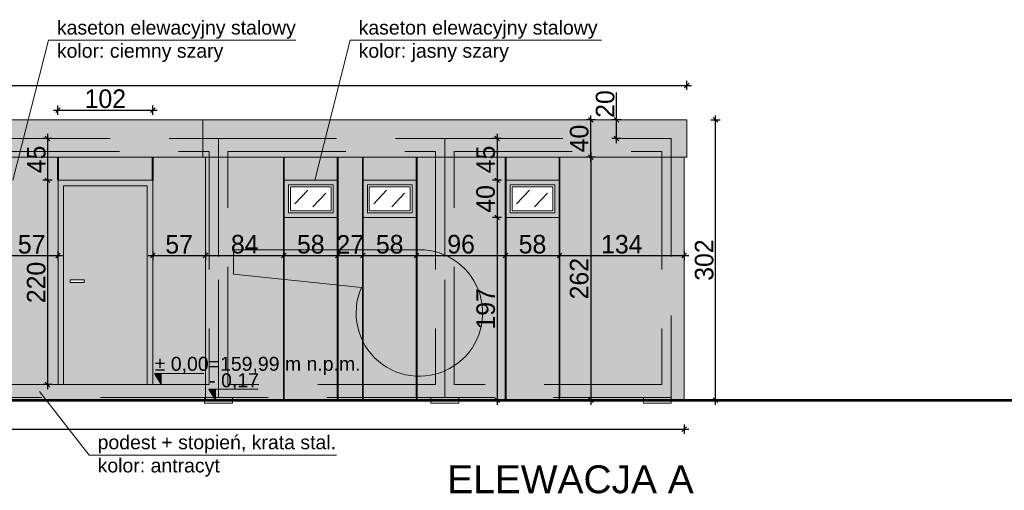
# Model space of a CAD drawing. Header units: millimetres. Extents: x 1962 to 3194, y -795 to -219.
# Tile 248 of 256: x 2806 to 2817, y -477 to -472. Entities that reach past the tile are written whole.
import ezdxf

# ---------------------------------------------------------------- set-up
doc = ezdxf.new("R2010")
doc.units = ezdxf.units.MM
doc.linetypes.add('HIDDEN', pattern=[9.525, 6.35, -3.175])
doc.layers.get('0').update_dxf_attribs({"lineweight": 5})
doc.layers.get('Defpoints').update_dxf_attribs({"lineweight": 9})
for name, color, linetype, lineweight in [('A_elewacje kolorystyka', 252, 'Continuous', 9), ('A_elewacje opisy', 63, 'Continuous', 9), ('A_hidden', 137, 'HIDDEN', 9), ('A_koty wysokośc.', 53, 'Continuous', 9), ('A_obiekty trybuny', 126, 'Continuous', 9), ('A_przekrojowe', 42, 'Continuous', 9), ('A_widok', 142, 'Continuous', 9), ('A_wymiary kasetony elewacyjne', 64, 'Continuous', 9)]:
    doc.layers.add(name, color=color, linetype=linetype, lineweight=lineweight)
doc.styles.get("Standard").update_dxf_attribs({"font": 'arial.ttf'})
doc.styles.add('wymiary pzt', font='txt')
doc.dimstyles.new('wymiary detale', dxfattribs={"dimtxt": 0.2, "dimasz": 0.05, "dimexe": 0.05, "dimexo": 0, "dimgap": 0.02, "dimtad": 1, "dimdec": 0, "dimlfac": 100, "dimzin": 0, "dimtxsty": 'wymiary pzt', "dimblk": 'OBLIQUE', "dimcen": 0.1, "dimdle": 0.05, "dimadec": 1, "dimazin": 0, "dimtfac": 1, "dimtmove": 0, "dimatfit": 3, "dimfxl": 0, "dimarcsym": 0})

# ---------------------------------------------------------------- blocks, each defined once
blk = doc.blocks.new('zw$CA91')
at = {"layer": 'A_koty wysokośc.'}
h = blk.add_hatch(color=256, dxfattribs=at)
h.dxf.hatch_style = 1
h.paths.add_polyline_path([(-0.448, 0.753), (0, 0), (0, 0.753)])
blk.add_lwpolyline([(2.874, 0.753), (-0.448, 0.753), (0, 0), (0, 0.753)], dxfattribs=at)
blk = doc.blocks.new('_Oblique')
at = {"color": 0, "linetype": 'ByBlock', "lineweight": -2}
blk.add_line((-0.5, -0.5), (0.5, 0.5), dxfattribs=at)
blk = doc.blocks.new('*D304')
at = {"layer": 'A_wymiary kasetony elewacyjne', "color": 0, "lineweight": -2}
for p, q in [((2806.078, -474.399), (2806.747, -474.399)), ((2806.128, -474.349), (2806.128, -474.449)), ((2806.697, -474.349), (2806.697, -474.449))]:
    blk.add_line(p, q, dxfattribs=at)
at = {"layer": 'Defpoints', "color": 0}
for p in [(2806.128, -473.338), (2806.697, -473.338), (2806.697, -474.399)]:
    blk.add_point(p, dxfattribs=at)
at = {"layer": 'A_wymiary kasetony elewacyjne', "color": 0, "lineweight": -2, "xscale": 0.05, "yscale": 0.05, "zscale": 0.05, "rotation": 180}
blk.add_blockref('_Oblique', (2806.128, -474.399), dxfattribs=at)
at = {"layer": 'A_wymiary kasetony elewacyjne', "color": 0, "lineweight": -2, "xscale": 0.05, "yscale": 0.05, "zscale": 0.05}
blk.add_blockref('_Oblique', (2806.697, -474.399), dxfattribs=at)
at = {"layer": 'A_wymiary kasetony elewacyjne', "color": 0, "insert": (2806.413, -474.278), "char_height": 0.2, "attachment_point": 5, "style": 'wymiary pzt'}
blk.add_mtext('57', dxfattribs=at)
blk = doc.blocks.new('*D305')
at = {"layer": 'A_wymiary kasetony elewacyjne', "color": 0, "lineweight": -2}
for p, q in [((2806.697, -472.882), (2806.697, -472.782)), ((2807.717, -472.882), (2807.717, -472.782)), ((2806.647, -472.832), (2807.767, -472.832))]:
    blk.add_line(p, q, dxfattribs=at)
at = {"layer": 'Defpoints', "color": 0}
for p in [(2807.717, -472.832), (2806.697, -473.338), (2807.717, -473.338)]:
    blk.add_point(p, dxfattribs=at)
at = {"layer": 'A_wymiary kasetony elewacyjne', "color": 0, "lineweight": -2, "xscale": 0.05, "yscale": 0.05, "zscale": 0.05, "rotation": 180}
blk.add_blockref('_Oblique', (2806.697, -472.832), dxfattribs=at)
at = {"layer": 'A_wymiary kasetony elewacyjne', "color": 0, "lineweight": -2, "xscale": 0.05, "yscale": 0.05, "zscale": 0.05}
blk.add_blockref('_Oblique', (2807.717, -472.832), dxfattribs=at)
at = {"layer": 'A_wymiary kasetony elewacyjne', "color": 0, "insert": (2807.207, -472.71), "char_height": 0.2, "attachment_point": 5, "style": 'wymiary pzt'}
blk.add_mtext('102', dxfattribs=at)
blk = doc.blocks.new('*D306')
at = {"layer": 'A_wymiary kasetony elewacyjne', "color": 0, "lineweight": -2}
for p, q in [((2807.667, -474.399), (2808.336, -474.399)), ((2807.717, -474.349), (2807.717, -474.449)), ((2808.286, -474.349), (2808.286, -474.449))]:
    blk.add_line(p, q, dxfattribs=at)
at = {"layer": 'Defpoints', "color": 0}
for p in [(2807.717, -473.338), (2808.286, -473.338), (2808.286, -474.399)]:
    blk.add_point(p, dxfattribs=at)
at = {"layer": 'A_wymiary kasetony elewacyjne', "color": 0, "lineweight": -2, "xscale": 0.05, "yscale": 0.05, "zscale": 0.05, "rotation": 180}
blk.add_blockref('_Oblique', (2807.717, -474.399), dxfattribs=at)
at = {"layer": 'A_wymiary kasetony elewacyjne', "color": 0, "lineweight": -2, "xscale": 0.05, "yscale": 0.05, "zscale": 0.05}
blk.add_blockref('_Oblique', (2808.286, -474.399), dxfattribs=at)
at = {"layer": 'A_wymiary kasetony elewacyjne', "color": 0, "insert": (2808.002, -474.278), "char_height": 0.2, "attachment_point": 5, "style": 'wymiary pzt'}
blk.add_mtext('57', dxfattribs=at)
blk = doc.blocks.new('*D307')
at = {"layer": 'A_wymiary kasetony elewacyjne', "color": 0, "lineweight": -2}
for p, q in [((2808.236, -474.399), (2809.18, -474.399)), ((2808.286, -474.349), (2808.286, -474.449)), ((2809.13, -474.349), (2809.13, -474.449))]:
    blk.add_line(p, q, dxfattribs=at)
at = {"layer": 'Defpoints', "color": 0}
for p in [(2808.286, -473.338), (2809.13, -473.338), (2809.13, -474.399)]:
    blk.add_point(p, dxfattribs=at)
at = {"layer": 'A_wymiary kasetony elewacyjne', "color": 0, "lineweight": -2, "xscale": 0.05, "yscale": 0.05, "zscale": 0.05, "rotation": 180}
blk.add_blockref('_Oblique', (2808.286, -474.399), dxfattribs=at)
at = {"layer": 'A_wymiary kasetony elewacyjne', "color": 0, "lineweight": -2, "xscale": 0.05, "yscale": 0.05, "zscale": 0.05}
blk.add_blockref('_Oblique', (2809.13, -474.399), dxfattribs=at)
at = {"layer": 'A_wymiary kasetony elewacyjne', "color": 0, "insert": (2808.708, -474.277), "char_height": 0.2, "attachment_point": 5, "style": 'wymiary pzt'}
blk.add_mtext('84', dxfattribs=at)
blk = doc.blocks.new('*D308')
at = {"layer": 'A_wymiary kasetony elewacyjne', "color": 0, "lineweight": -2}
for p, q in [((2809.08, -474.399), (2809.76, -474.399)), ((2809.13, -474.349), (2809.13, -474.449)), ((2809.71, -474.349), (2809.71, -474.449))]:
    blk.add_line(p, q, dxfattribs=at)
at = {"layer": 'Defpoints', "color": 0}
for p in [(2809.13, -473.338), (2809.71, -473.338), (2809.71, -474.399)]:
    blk.add_point(p, dxfattribs=at)
at = {"layer": 'A_wymiary kasetony elewacyjne', "color": 0, "lineweight": -2, "xscale": 0.05, "yscale": 0.05, "zscale": 0.05, "rotation": 180}
blk.add_blockref('_Oblique', (2809.13, -474.399), dxfattribs=at)
at = {"layer": 'A_wymiary kasetony elewacyjne', "color": 0, "lineweight": -2, "xscale": 0.05, "yscale": 0.05, "zscale": 0.05}
blk.add_blockref('_Oblique', (2809.71, -474.399), dxfattribs=at)
at = {"layer": 'A_wymiary kasetony elewacyjne', "color": 0, "insert": (2809.42, -474.277), "char_height": 0.2, "attachment_point": 5, "style": 'wymiary pzt'}
blk.add_mtext('58', dxfattribs=at)
blk = doc.blocks.new('*D309')
at = {"layer": 'A_wymiary kasetony elewacyjne', "color": 0, "lineweight": -2}
for p, q in [((2809.66, -474.399), (2810.03, -474.399)), ((2809.71, -474.349), (2809.71, -474.449)), ((2809.98, -474.349), (2809.98, -474.449))]:
    blk.add_line(p, q, dxfattribs=at)
at = {"layer": 'Defpoints', "color": 0}
for p in [(2809.71, -473.338), (2809.98, -473.338), (2809.98, -474.399)]:
    blk.add_point(p, dxfattribs=at)
at = {"layer": 'A_wymiary kasetony elewacyjne', "color": 0, "lineweight": -2, "xscale": 0.05, "yscale": 0.05, "zscale": 0.05, "rotation": 180}
blk.add_blockref('_Oblique', (2809.71, -474.399), dxfattribs=at)
at = {"layer": 'A_wymiary kasetony elewacyjne', "color": 0, "lineweight": -2, "xscale": 0.05, "yscale": 0.05, "zscale": 0.05}
blk.add_blockref('_Oblique', (2809.98, -474.399), dxfattribs=at)
at = {"layer": 'A_wymiary kasetony elewacyjne', "color": 0, "insert": (2809.845, -474.278), "char_height": 0.2, "attachment_point": 5, "style": 'wymiary pzt'}
blk.add_mtext('27', dxfattribs=at)
blk = doc.blocks.new('*D310')
at = {"layer": 'A_wymiary kasetony elewacyjne', "color": 0, "lineweight": -2}
for p, q in [((2809.93, -474.399), (2810.61, -474.399)), ((2809.98, -474.349), (2809.98, -474.449)), ((2810.56, -474.349), (2810.56, -474.449))]:
    blk.add_line(p, q, dxfattribs=at)
at = {"layer": 'Defpoints', "color": 0}
for p in [(2809.98, -473.338), (2810.56, -473.338), (2810.56, -474.399)]:
    blk.add_point(p, dxfattribs=at)
at = {"layer": 'A_wymiary kasetony elewacyjne', "color": 0, "lineweight": -2, "xscale": 0.05, "yscale": 0.05, "zscale": 0.05, "rotation": 180}
blk.add_blockref('_Oblique', (2809.98, -474.399), dxfattribs=at)
at = {"layer": 'A_wymiary kasetony elewacyjne', "color": 0, "lineweight": -2, "xscale": 0.05, "yscale": 0.05, "zscale": 0.05}
blk.add_blockref('_Oblique', (2810.56, -474.399), dxfattribs=at)
at = {"layer": 'A_wymiary kasetony elewacyjne', "color": 0, "insert": (2810.27, -474.277), "char_height": 0.2, "attachment_point": 5, "style": 'wymiary pzt'}
blk.add_mtext('58', dxfattribs=at)
blk = doc.blocks.new('*D311')
at = {"layer": 'A_wymiary kasetony elewacyjne', "color": 0, "lineweight": -2}
for p, q in [((2810.51, -474.399), (2811.568, -474.399)), ((2810.56, -474.349), (2810.56, -474.449)), ((2811.518, -474.349), (2811.518, -474.449))]:
    blk.add_line(p, q, dxfattribs=at)
at = {"layer": 'Defpoints', "color": 0}
for p in [(2810.56, -473.338), (2811.518, -473.338), (2811.518, -474.399)]:
    blk.add_point(p, dxfattribs=at)
at = {"layer": 'A_wymiary kasetony elewacyjne', "color": 0, "lineweight": -2, "xscale": 0.05, "yscale": 0.05, "zscale": 0.05, "rotation": 180}
blk.add_blockref('_Oblique', (2810.56, -474.399), dxfattribs=at)
at = {"layer": 'A_wymiary kasetony elewacyjne', "color": 0, "lineweight": -2, "xscale": 0.05, "yscale": 0.05, "zscale": 0.05}
blk.add_blockref('_Oblique', (2811.518, -474.399), dxfattribs=at)
at = {"layer": 'A_wymiary kasetony elewacyjne', "color": 0, "insert": (2811.039, -474.277), "char_height": 0.2, "attachment_point": 5, "style": 'wymiary pzt'}
blk.add_mtext('96', dxfattribs=at)
blk = doc.blocks.new('*D312')
at = {"layer": 'A_wymiary kasetony elewacyjne', "color": 0, "lineweight": -2}
for p, q in [((2811.468, -474.399), (2812.148, -474.399)), ((2811.518, -474.349), (2811.518, -474.449)), ((2812.098, -474.349), (2812.098, -474.449))]:
    blk.add_line(p, q, dxfattribs=at)
at = {"layer": 'Defpoints', "color": 0}
for p in [(2811.518, -473.338), (2812.098, -473.338), (2812.098, -474.399)]:
    blk.add_point(p, dxfattribs=at)
at = {"layer": 'A_wymiary kasetony elewacyjne', "color": 0, "lineweight": -2, "xscale": 0.05, "yscale": 0.05, "zscale": 0.05, "rotation": 180}
blk.add_blockref('_Oblique', (2811.518, -474.399), dxfattribs=at)
at = {"layer": 'A_wymiary kasetony elewacyjne', "color": 0, "lineweight": -2, "xscale": 0.05, "yscale": 0.05, "zscale": 0.05}
blk.add_blockref('_Oblique', (2812.098, -474.399), dxfattribs=at)
at = {"layer": 'A_wymiary kasetony elewacyjne', "color": 0, "insert": (2811.808, -474.277), "char_height": 0.2, "attachment_point": 5, "style": 'wymiary pzt'}
blk.add_mtext('58', dxfattribs=at)
blk = doc.blocks.new('*D313')
at = {"layer": 'A_wymiary kasetony elewacyjne', "color": 0, "lineweight": -2}
for p, q in [((2812.048, -474.399), (2813.492, -474.399)), ((2812.098, -474.349), (2812.098, -474.449)), ((2813.442, -474.349), (2813.442, -474.449))]:
    blk.add_line(p, q, dxfattribs=at)
at = {"layer": 'Defpoints', "color": 0}
for p in [(2812.098, -473.338), (2813.442, -473.338), (2813.442, -474.399)]:
    blk.add_point(p, dxfattribs=at)
at = {"layer": 'A_wymiary kasetony elewacyjne', "color": 0, "lineweight": -2, "xscale": 0.05, "yscale": 0.05, "zscale": 0.05, "rotation": 180}
blk.add_blockref('_Oblique', (2812.098, -474.399), dxfattribs=at)
at = {"layer": 'A_wymiary kasetony elewacyjne', "color": 0, "lineweight": -2, "xscale": 0.05, "yscale": 0.05, "zscale": 0.05}
blk.add_blockref('_Oblique', (2813.442, -474.399), dxfattribs=at)
at = {"layer": 'A_wymiary kasetony elewacyjne', "color": 0, "insert": (2812.77, -474.277), "char_height": 0.2, "attachment_point": 5, "style": 'wymiary pzt'}
blk.add_mtext('134', dxfattribs=at)
blk = doc.blocks.new('*D514')
at = {"layer": 'A_wymiary kasetony elewacyjne', "color": 0, "lineweight": -2}
for p, q in [((2812.485, -473.338), (2812.385, -473.338)), ((2812.435, -473.288), (2812.435, -476.007)), ((2812.485, -475.957), (2812.385, -475.957))]:
    blk.add_line(p, q, dxfattribs=at)
at = {"layer": 'Defpoints', "color": 0}
for p in [(2813.442, -473.338), (2812.435, -475.957), (2813.442, -475.957)]:
    blk.add_point(p, dxfattribs=at)
at = {"layer": 'A_wymiary kasetony elewacyjne', "color": 0, "lineweight": -2, "xscale": 0.05, "yscale": 0.05, "zscale": 0.05}
for p, rotation in [((2812.435, -473.338), 90), ((2812.435, -475.957), 270)]:
    blk.add_blockref('_Oblique', p, dxfattribs=dict(at, rotation=rotation))
at = {"layer": 'A_wymiary kasetony elewacyjne', "color": 0, "insert": (2812.312, -474.647), "char_height": 0.2, "attachment_point": 5, "rotation": 90, "style": 'wymiary pzt'}
blk.add_mtext('262', dxfattribs=at)
blk = doc.blocks.new('*D515')
at = {"layer": 'A_wymiary kasetony elewacyjne', "color": 0, "lineweight": -2}
for p, q in [((2811.426, -473.088), (2811.426, -473.638)), ((2811.476, -473.138), (2811.376, -473.138)), ((2811.476, -473.588), (2811.376, -473.588))]:
    blk.add_line(p, q, dxfattribs=at)
at = {"layer": 'Defpoints', "color": 0}
for p in [(2811.518, -473.138), (2811.426, -473.588), (2811.518, -473.588)]:
    blk.add_point(p, dxfattribs=at)
at = {"layer": 'A_wymiary kasetony elewacyjne', "color": 0, "lineweight": -2, "xscale": 0.05, "yscale": 0.05, "zscale": 0.05}
for p, rotation in [((2811.426, -473.138), 90.00000000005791), ((2811.426, -473.588), 270.0000000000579)]:
    blk.add_blockref('_Oblique', p, dxfattribs=dict(at, rotation=rotation))
at = {"layer": 'A_wymiary kasetony elewacyjne', "color": 0, "insert": (2811.305, -473.363), "char_height": 0.2, "attachment_point": 5, "rotation": 90, "style": 'wymiary pzt'}
blk.add_mtext('45', dxfattribs=at)
blk = doc.blocks.new('*D516')
at = {"layer": 'A_wymiary kasetony elewacyjne', "color": 0, "lineweight": -2}
for p, q in [((2811.426, -473.538), (2811.426, -474.038)), ((2811.476, -473.588), (2811.376, -473.588)), ((2811.476, -473.988), (2811.376, -473.988))]:
    blk.add_line(p, q, dxfattribs=at)
at = {"layer": 'Defpoints', "color": 0}
for p in [(2811.518, -473.588), (2811.426, -473.988), (2811.518, -473.988)]:
    blk.add_point(p, dxfattribs=at)
at = {"layer": 'A_wymiary kasetony elewacyjne', "color": 0, "lineweight": -2, "xscale": 0.05, "yscale": 0.05, "zscale": 0.05}
for p, rotation in [((2811.426, -473.588), 90.00000000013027), ((2811.426, -473.988), 270.0000000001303)]:
    blk.add_blockref('_Oblique', p, dxfattribs=dict(at, rotation=rotation))
at = {"layer": 'A_wymiary kasetony elewacyjne', "color": 0, "insert": (2811.304, -473.788), "char_height": 0.2, "attachment_point": 5, "rotation": 90, "style": 'wymiary pzt'}
blk.add_mtext('40', dxfattribs=at)
blk = doc.blocks.new('*D517')
at = {"layer": 'A_wymiary kasetony elewacyjne', "color": 0, "lineweight": -2}
for p, q in [((2811.426, -473.938), (2811.426, -476.006)), ((2811.476, -473.988), (2811.376, -473.988)), ((2811.476, -475.956), (2811.376, -475.956))]:
    blk.add_line(p, q, dxfattribs=at)
at = {"layer": 'Defpoints', "color": 0}
for p in [(2811.518, -473.988), (2811.426, -475.956), (2811.518, -475.956)]:
    blk.add_point(p, dxfattribs=at)
at = {"layer": 'A_wymiary kasetony elewacyjne', "color": 0, "lineweight": -2, "xscale": 0.05, "yscale": 0.05, "zscale": 0.05}
for p, rotation in [((2811.426, -473.988), 90.0000000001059), ((2811.426, -475.956), 270.0000000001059)]:
    blk.add_blockref('_Oblique', p, dxfattribs=dict(at, rotation=rotation))
at = {"layer": 'A_wymiary kasetony elewacyjne', "color": 0, "insert": (2811.305, -474.972), "char_height": 0.2, "attachment_point": 5, "rotation": 90, "style": 'wymiary pzt'}
blk.add_mtext('197', dxfattribs=at)
blk = doc.blocks.new('*D518')
at = {"layer": 'A_wymiary kasetony elewacyjne', "color": 0, "lineweight": -2}
for p, q in [((2806.585, -473.088), (2806.585, -473.638)), ((2806.635, -473.138), (2806.535, -473.138)), ((2806.635, -473.588), (2806.535, -473.588))]:
    blk.add_line(p, q, dxfattribs=at)
at = {"layer": 'Defpoints', "color": 0}
for p in [(2807.717, -473.138), (2806.585, -473.588), (2807.717, -473.588)]:
    blk.add_point(p, dxfattribs=at)
at = {"layer": 'A_wymiary kasetony elewacyjne', "color": 0, "lineweight": -2, "xscale": 0.05, "yscale": 0.05, "zscale": 0.05}
for p, rotation in [((2806.585, -473.138), 90), ((2806.585, -473.588), 270)]:
    blk.add_blockref('_Oblique', p, dxfattribs=dict(at, rotation=rotation))
at = {"layer": 'A_wymiary kasetony elewacyjne', "color": 0, "insert": (2806.464, -473.363), "char_height": 0.2, "attachment_point": 5, "rotation": 90, "style": 'wymiary pzt'}
blk.add_mtext('45', dxfattribs=at)
blk = doc.blocks.new('*D519')
at = {"layer": 'A_wymiary kasetony elewacyjne', "color": 0, "lineweight": -2}
for p, q in [((2806.585, -473.538), (2806.585, -475.838)), ((2806.635, -473.588), (2806.535, -473.588)), ((2806.635, -475.788), (2806.535, -475.788))]:
    blk.add_line(p, q, dxfattribs=at)
at = {"layer": 'Defpoints', "color": 0}
for p in [(2807.717, -473.588), (2806.585, -475.788), (2807.717, -475.788)]:
    blk.add_point(p, dxfattribs=at)
at = {"layer": 'A_wymiary kasetony elewacyjne', "color": 0, "lineweight": -2, "xscale": 0.05, "yscale": 0.05, "zscale": 0.05}
for p, rotation in [((2806.585, -473.588), 90), ((2806.585, -475.788), 270)]:
    blk.add_blockref('_Oblique', p, dxfattribs=dict(at, rotation=rotation))
at = {"layer": 'A_wymiary kasetony elewacyjne', "color": 0, "insert": (2806.463, -474.688), "char_height": 0.2, "attachment_point": 5, "rotation": 90, "style": 'wymiary pzt'}
blk.add_mtext('220', dxfattribs=at)
blk = doc.blocks.new('*D520')
at = {"layer": 'A_wymiary kasetony elewacyjne', "color": 0, "lineweight": -2}
for p, q in [((2813.78, -476.006), (2813.78, -472.888)), ((2813.73, -472.938), (2813.83, -472.938)), ((2813.73, -475.956), (2813.83, -475.956))]:
    blk.add_line(p, q, dxfattribs=at)
at = {"layer": 'Defpoints', "color": 0}
for p in [(2813.442, -472.938), (2813.78, -472.938), (2813.442, -475.956)]:
    blk.add_point(p, dxfattribs=at)
at = {"layer": 'A_wymiary kasetony elewacyjne', "color": 0, "lineweight": -2, "xscale": 0.05, "yscale": 0.05, "zscale": 0.05}
for p, rotation in [((2813.78, -472.938), 90), ((2813.78, -475.956), 270)]:
    blk.add_blockref('_Oblique', p, dxfattribs=dict(at, rotation=rotation))
at = {"layer": 'A_wymiary kasetony elewacyjne', "color": 0, "insert": (2813.658, -474.447), "char_height": 0.2, "attachment_point": 5, "rotation": 90, "style": 'wymiary pzt'}
blk.add_mtext('302', dxfattribs=at)
blk = doc.blocks.new('*D521')
at = {"layer": 'A_wymiary kasetony elewacyjne', "color": 0, "lineweight": -2}
for p, q in [((2812.435, -473.388), (2812.435, -472.888)), ((2812.485, -472.938), (2812.385, -472.938)), ((2812.485, -473.338), (2812.385, -473.338))]:
    blk.add_line(p, q, dxfattribs=at)
at = {"layer": 'Defpoints', "color": 0}
for p in [(2812.435, -472.938), (2813.472, -472.938), (2813.472, -473.338)]:
    blk.add_point(p, dxfattribs=at)
at = {"layer": 'A_wymiary kasetony elewacyjne', "color": 0, "lineweight": -2, "xscale": 0.05, "yscale": 0.05, "zscale": 0.05}
for p, rotation in [((2812.435, -472.938), 90), ((2812.435, -473.338), 270)]:
    blk.add_blockref('_Oblique', p, dxfattribs=dict(at, rotation=rotation))
at = {"layer": 'A_wymiary kasetony elewacyjne', "color": 0, "insert": (2812.312, -473.138), "char_height": 0.2, "attachment_point": 5, "rotation": 90, "style": 'wymiary pzt'}
blk.add_mtext('40', dxfattribs=at)
blk = doc.blocks.new('*D522')
at = {"layer": 'A_wymiary kasetony elewacyjne', "color": 0, "lineweight": -2}
for p, q in [((2812.713, -472.938), (2812.713, -472.643)), ((2812.763, -472.938), (2812.663, -472.938)), ((2812.713, -473.188), (2812.713, -472.938)), ((2812.763, -473.138), (2812.663, -473.138))]:
    blk.add_line(p, q, dxfattribs=at)
at = {"layer": 'Defpoints', "color": 0}
for p in [(2812.713, -472.938), (2813.472, -472.938), (2813.472, -473.138)]:
    blk.add_point(p, dxfattribs=at)
at = {"layer": 'A_wymiary kasetony elewacyjne', "color": 0, "lineweight": -2, "xscale": 0.05, "yscale": 0.05, "zscale": 0.05}
for p, rotation in [((2812.713, -472.938), 90), ((2812.713, -473.138), 270)]:
    blk.add_blockref('_Oblique', p, dxfattribs=dict(at, rotation=rotation))
at = {"layer": 'A_wymiary kasetony elewacyjne', "color": 0, "insert": (2812.591, -472.766), "char_height": 0.2, "attachment_point": 5, "rotation": 90, "style": 'wymiary pzt'}
blk.add_mtext('20', dxfattribs=at)
blk = doc.blocks.new('*D638')
at = {"layer": 'A_wymiary kasetony elewacyjne', "color": 0, "lineweight": -2}
for p, q in [((2786.294, -476.267), (2813.492, -476.267)), ((2786.344, -476.217), (2786.344, -476.317)), ((2813.442, -476.217), (2813.442, -476.317))]:
    blk.add_line(p, q, dxfattribs=at)
at = {"layer": 'Defpoints', "color": 0}
for p in [(2786.344, -475.928), (2813.442, -475.928), (2813.442, -476.267)]:
    blk.add_point(p, dxfattribs=at)
at = {"layer": 'A_wymiary kasetony elewacyjne', "color": 0, "lineweight": -2, "xscale": 0.05, "yscale": 0.05, "zscale": 0.05, "rotation": 180}
blk.add_blockref('_Oblique', (2786.344, -476.267), dxfattribs=at)
at = {"layer": 'A_wymiary kasetony elewacyjne', "color": 0, "lineweight": -2, "xscale": 0.05, "yscale": 0.05, "zscale": 0.05}
blk.add_blockref('_Oblique', (2813.442, -476.267), dxfattribs=at)
at = {"layer": 'A_wymiary kasetony elewacyjne', "color": 0, "insert": (2799.893, -476.144), "char_height": 0.2, "attachment_point": 5, "style": 'wymiary pzt'}
blk.add_mtext('2710', dxfattribs=at)
blk = doc.blocks.new('*D639')
at = {"layer": 'A_wymiary kasetony elewacyjne', "color": 0, "lineweight": -2}
for p, q in [((2786.264, -472.565), (2813.522, -472.565)), ((2786.314, -472.615), (2786.314, -472.515)), ((2813.472, -472.615), (2813.472, -472.515))]:
    blk.add_line(p, q, dxfattribs=at)
at = {"layer": 'Defpoints', "color": 0}
for p in [(2813.472, -472.565), (2786.314, -472.938), (2813.472, -472.938)]:
    blk.add_point(p, dxfattribs=at)
at = {"layer": 'A_wymiary kasetony elewacyjne', "color": 0, "lineweight": -2, "xscale": 0.05, "yscale": 0.05, "zscale": 0.05, "rotation": 180}
blk.add_blockref('_Oblique', (2786.314, -472.565), dxfattribs=at)
at = {"layer": 'A_wymiary kasetony elewacyjne', "color": 0, "lineweight": -2, "xscale": 0.05, "yscale": 0.05, "zscale": 0.05}
blk.add_blockref('_Oblique', (2813.472, -472.565), dxfattribs=at)
at = {"layer": 'A_wymiary kasetony elewacyjne', "color": 0, "insert": (2799.893, -472.443), "char_height": 0.2, "attachment_point": 5, "style": 'wymiary pzt'}
blk.add_mtext('2716', dxfattribs=at)

msp = doc.modelspace()

# ---------------------------------------------------------------- hatches: boundary and pattern name
at = {"layer": 'A_elewacje kolorystyka'}
h = msp.add_hatch(color=256, dxfattribs=at)
h.dxf.hatch_style = 1
h.paths.add_polyline_path([(2806.1584, -473.338), (2808.2564, -473.338), (2808.2564, -472.938), (2806.1584, -472.938)])
h = msp.add_hatch(color=256, dxfattribs=at)
h.dxf.hatch_style = 1
h.paths.add_polyline_path([(2808.2564, -473.338), (2813.4724, -473.338), (2813.4724, -472.938), (2808.2564, -472.938)])
h = msp.add_hatch(color=256, dxfattribs=at)
h.dxf.hatch_style = 1
h.paths.add_polyline_path([(2806.1284, -473.338), (2806.1584, -473.338), (2808.2564, -473.338), (2808.2864, -473.338), (2808.2864, -475.788), (2807.7174, -475.788), (2807.7174, -473.588), (2806.6974, -473.588), (2806.6974, -475.788), (2806.1284, -475.788)])
h = msp.add_hatch(color=9, dxfattribs=at)
h.dxf.hatch_style = 1
h.paths.add_polyline_path([(2813.4424, -475.9564), (2813.4424, -473.338), (2812.0984, -473.338), (2812.0984, -473.588), (2812.0984, -473.988), (2812.0984, -475.9564)])
h.paths.add_polyline_path([(2810.5604, -475.9564), (2810.5604, -475.6977, 1.0216869), (2810.5896, -474.3351), (2810.5604, -474.3351), (2810.5604, -473.988), (2810.5604, -473.588), (2810.5604, -473.338), (2811.5184, -473.338), (2811.5184, -473.588), (2811.5184, -473.988), (2811.5184, -475.9564)])
h.paths.add_polyline_path([(2808.2864, -475.9564), (2808.2864, -475.8872), (2808.2864, -475.788), (2808.2864, -473.338), (2809.1304, -473.338), (2809.1304, -473.588), (2809.1304, -473.988), (2809.1304, -474.3351), (2808.5878, -474.3351), (2808.5878, -474.5974), (2809.1304, -474.6545), (2809.1304, -475.9564)])
h.paths.add_polyline_path([(2812.0984, -475.9564), (2812.0984, -473.988), (2811.5184, -473.988), (2811.5184, -475.9564)])
h.paths.add_polyline_path([(2809.7104, -475.9564), (2809.7104, -474.7157), (2809.1304, -474.6545), (2809.1304, -475.9564)])
h.paths.add_polyline_path([(2810.5604, -475.9564), (2810.5604, -475.6977, -0.2721672), (2809.9804, -475.3224), (2809.9804, -475.9564)])
h.paths.add_polyline_path([(2809.9804, -475.9564), (2809.9804, -475.3224, -0.2233402), (2809.9656, -474.7426), (2809.7104, -474.7157), (2809.7104, -475.9564)])
h.paths.add_polyline_path([(2809.7104, -473.588), (2809.7104, -473.988), (2809.7104, -474.3351), (2809.9804, -474.3351), (2809.9804, -473.988), (2809.9804, -473.588), (2809.9804, -473.338), (2809.7104, -473.338)])
h.paths.add_polyline_path([(2810.5604, -474.3351), (2810.5604, -473.988), (2809.9804, -473.988), (2809.9804, -474.3351)])
h.paths.add_polyline_path([(2809.7104, -474.3351), (2809.7104, -473.988), (2809.1304, -473.988), (2809.1304, -474.3351)])
h.paths.add_polyline_path([(2809.9804, -473.588), (2810.5604, -473.588), (2810.5604, -473.338), (2809.9804, -473.338)])
h.paths.add_polyline_path([(2809.1304, -473.588), (2809.7104, -473.588), (2809.7104, -473.338), (2809.1304, -473.338)])
h.paths.add_polyline_path([(2811.5184, -473.588), (2812.0984, -473.588), (2812.0984, -473.338), (2811.5184, -473.338)])
h = msp.add_hatch(color=251, dxfattribs=at)
h.dxf.hatch_style = 1
h.paths.add_polyline_path([(2806.6974, -475.788), (2806.6974, -473.588), (2807.7174, -473.588), (2807.7174, -475.788), (2807.6574, -475.788), (2807.6574, -473.648), (2806.7574, -473.648), (2806.7574, -475.788)])
h = msp.add_hatch(color=251, dxfattribs=at)
h.dxf.hatch_style = 1
h.paths.add_polyline_path([(2807.6574, -475.788), (2807.6574, -473.648), (2806.7574, -473.648), (2806.7574, -475.788)])
h.paths.add_polyline_path([(2806.8278, -474.658), (2806.8278, -474.688), (2806.9778, -474.688), (2806.9778, -474.658)], flags=16)
h = msp.add_hatch(color=251, dxfattribs=at)
h.dxf.hatch_style = 1
h.paths.add_polyline_path([(2809.1304, -473.988), (2809.1304, -473.588), (2809.7104, -473.588), (2809.7104, -473.988)])
h.paths.add_polyline_path([(2809.1804, -473.638), (2809.1804, -473.938), (2809.6604, -473.938), (2809.6604, -473.638)], flags=16)
h.paths.add_polyline_path([(2809.2004, -473.658), (2809.2004, -473.918), (2809.6404, -473.918), (2809.6404, -473.658)], flags=0)
h = msp.add_hatch(color=251, dxfattribs=at)
h.dxf.hatch_style = 1
h.paths.add_polyline_path([(2809.9804, -473.988), (2809.9804, -473.588), (2810.5604, -473.588), (2810.5604, -473.988)])
h.paths.add_polyline_path([(2810.0304, -473.638), (2810.0304, -473.938), (2810.5104, -473.938), (2810.5104, -473.638)], flags=16)
h.paths.add_polyline_path([(2810.0504, -473.658), (2810.0504, -473.918), (2810.4904, -473.918), (2810.4904, -473.658)], flags=0)
h = msp.add_hatch(color=251, dxfattribs=at)
h.dxf.hatch_style = 1
h.paths.add_polyline_path([(2811.5184, -473.988), (2811.5184, -473.588), (2812.0984, -473.588), (2812.0984, -473.988)])
h.paths.add_polyline_path([(2811.5684, -473.638), (2811.5684, -473.938), (2812.0484, -473.938), (2812.0484, -473.638)], flags=16)
h.paths.add_polyline_path([(2811.5884, -473.658), (2811.5884, -473.918), (2812.0284, -473.918), (2812.0284, -473.658)], flags=0)
h = msp.add_hatch(color=256, dxfattribs=at)
h.dxf.hatch_style = 1
h.paths.add_polyline_path([(2808.5878, -474.3351), (2808.5878, -474.5974), (2809.9656, -474.7426, 3.3607905), (2810.5896, -474.3351)])
h = msp.add_hatch(color=251, dxfattribs=at)
h.dxf.hatch_style = 1
h.paths.add_polyline_path([(2806.1284, -475.9564), (2808.2864, -475.9564), (2808.2864, -475.788), (2807.7174, -475.788), (2807.6574, -475.788), (2806.7574, -475.788), (2806.6974, -475.788), (2806.1284, -475.788)])

# ---------------------------------------------------------------- linework, layer by layer
at = {"layer": 'A_elewacje kolorystyka', "color": 9}
msp.add_line((2806.1284, -475.788), (2808.2864, -475.788), dxfattribs=at)
at = {"layer": 'A_elewacje kolorystyka', "color": 251, "const_width": 0.02}
for points in [[(2806.6974, -473.588), (2806.6974, -473.338)], [(2807.7174, -473.588), (2807.7174, -473.338)], [(2809.1304, -473.338), (2809.1304, -475.9564)], [(2809.7104, -473.338), (2809.7104, -475.9564)], [(2809.9804, -473.338), (2809.9804, -475.9564)], [(2810.5604, -473.338), (2810.5604, -475.9564)], [(2811.5184, -473.338), (2811.5184, -475.9564)], [(2812.0984, -473.338), (2812.0984, -475.9564)]]:
    msp.add_lwpolyline(points, dxfattribs=at)
at = {"layer": 'A_elewacje kolorystyka', "color": 9}
for points in [[(2806.6974, -475.788), (2807.7174, -475.788), (2807.7174, -473.588), (2806.6974, -473.588)], [(2806.7574, -475.788), (2807.6574, -475.788), (2807.6574, -473.648), (2806.7574, -473.648)]]:
    msp.add_lwpolyline(points, close=True, dxfattribs=at)
at = {"layer": 'A_elewacje kolorystyka'}
msp.add_lwpolyline([(2808.5878, -474.3351), (2810.5896, -474.3351, -3.3607905), (2809.9656, -474.7426), (2808.5878, -474.5974)], format="xyb", close=True, dxfattribs=at)
at = {"layer": 'A_elewacje opisy'}
for points in [[(2809.26, -472.0802), (2806.5955, -472.0802), (2806.2115, -473.5868)], [(2812.5497, -472.0802), (2809.8457, -472.0802), (2809.4618, -473.5868)], [(2809.6987, -476.5464), (2807.0342, -476.5464), (2806.4986, -475.8634)]]:
    msp.add_lwpolyline(points, dxfattribs=at)
at = {"layer": 'A_hidden', "ltscale": 0.2}
for points in [[(2808.4264, -475.928), (2805.9884, -475.928), (2805.9884, -473.138), (2808.4264, -473.138)], [(2810.8644, -475.928), (2808.4264, -475.928), (2808.4264, -473.138), (2810.8644, -473.138)], [(2813.3024, -475.928), (2810.8644, -475.928), (2810.8644, -473.138), (2813.3024, -473.138)], [(2808.3264, -475.788), (2806.0884, -475.788), (2806.0884, -473.278), (2808.3264, -473.278)], [(2810.7644, -475.788), (2808.5264, -475.788), (2808.5264, -473.278), (2810.7644, -473.278)], [(2813.2024, -475.788), (2810.9644, -475.788), (2810.9644, -473.278), (2813.2024, -473.278)], [(2808.2764, -475.9863), (2808.5764, -475.9863), (2808.5764, -475.928), (2808.2764, -475.928)], [(2810.7144, -475.9863), (2811.0144, -475.9863), (2811.0144, -475.928), (2810.7144, -475.928)], [(2813.0024, -475.9863), (2813.3024, -475.9863), (2813.3024, -475.928), (2813.0024, -475.928)]]:
    msp.add_lwpolyline(points, close=True, dxfattribs=at)
at = {"layer": 'A_obiekty trybuny'}
for p, q in [((2809.3872, -473.6942), (2809.248, -473.8419)), ((2809.5806, -473.7259), (2809.4413, -473.8735)), ((2810.2372, -473.6942), (2810.098, -473.8419)), ((2810.4306, -473.7259), (2810.2913, -473.8735)), ((2811.7752, -473.6942), (2811.636, -473.8419)), ((2811.9686, -473.7259), (2811.8293, -473.8735))]:
    msp.add_line(p, q, dxfattribs=at)
at = {"layer": 'A_przekrojowe', "const_width": 0.03}
msp.add_lwpolyline([(2783.4766, -475.9564), (2841.4326, -475.9564)], dxfattribs=at)
at = {"layer": 'A_widok'}
for p, q in [((2813.4724, -472.938), (2786.3144, -472.938)), ((2808.2564, -472.938), (2808.2564, -473.338)), ((2813.4724, -472.938), (2813.4724, -473.338)), ((2813.4724, -473.338), (2786.3144, -473.338)), ((2808.2864, -473.338), (2808.2864, -475.9564)), ((2813.4424, -473.338), (2813.4424, -475.9565)), ((2806.6974, -473.588), (2806.6974, -475.788)), ((2798.5344, -475.9565), (2815.8804, -475.9565))]:
    msp.add_line(p, q, dxfattribs=at)
for points in [[(2809.1304, -473.588), (2809.7104, -473.588), (2809.7104, -473.988), (2809.1304, -473.988)], [(2809.1804, -473.638), (2809.6604, -473.638), (2809.6604, -473.938), (2809.1804, -473.938)], [(2809.2004, -473.658), (2809.6404, -473.658), (2809.6404, -473.918), (2809.2004, -473.918)], [(2809.9804, -473.588), (2810.5604, -473.588), (2810.5604, -473.988), (2809.9804, -473.988)], [(2810.0304, -473.638), (2810.5104, -473.638), (2810.5104, -473.938), (2810.0304, -473.938)], [(2810.0504, -473.658), (2810.4904, -473.658), (2810.4904, -473.918), (2810.0504, -473.918)], [(2811.5184, -473.588), (2812.0984, -473.588), (2812.0984, -473.988), (2811.5184, -473.988)], [(2811.5684, -473.638), (2812.0484, -473.638), (2812.0484, -473.938), (2811.5684, -473.938)], [(2811.5884, -473.658), (2812.0284, -473.658), (2812.0284, -473.918), (2811.5884, -473.918)], [(2806.9778, -474.688), (2806.8278, -474.688), (2806.8278, -474.658), (2806.9778, -474.658)]]:
    msp.add_lwpolyline(points, close=True, dxfattribs=at)

# ---------------------------------------------------------------- block references
at = {"layer": 'A_koty wysokośc.', "xscale": 0.16, "yscale": 0.16, "zscale": 0.16, "rotation": 359.9999999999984}
for p in [(2807.8072, -475.788), (2808.3938, -475.9564)]:
    msp.add_blockref('zw$CA91', p, dxfattribs=at)

# ---------------------------------------------------------------- texts
at = {"layer": 'A_elewacje opisy', "attachment_point": 4}
for s, insert, char_height, width in [('kaseton elewacyjny stalowy\\Pkolor: ciemny szary', (2806.685, -472.0903), 0.15, 3.380296), ('kaseton elewacyjny stalowy\\Pkolor: jasny szary', (2809.9352, -472.0903), 0.15, 3.380296), ('podest + stopień, krata stal.\\Pkolor: antracyt', (2807.1237, -476.5565), 0.15, 3.380296), ('ELEWACJA A', (2810.8903, -476.81), 0.3, 6.583617)]:
    msp.add_mtext(s, dxfattribs=dict(at, insert=insert, char_height=char_height, width=width))
at = {"layer": 'A_koty wysokośc.', "char_height": 0.15, "attachment_point": 4}
for s, insert, width in [('± 0,00=159,99 m n.p.m.', (2807.739, -475.5868), 2.387919), ('- 0,17', (2808.3257, -475.7552), 1.778312)]:
    msp.add_mtext(s, dxfattribs=dict(at, insert=insert, width=width))

# ---------------------------------------------------------------- dimensions: what is measured, and where the dimension line sits
at = {"layer": 'A_wymiary kasetony elewacyjne'}
for p1, p2, distance, picture, middle in [((2786.3144, -472.938), (2813.4724, -472.938), 0.3731, '*D639', (2799.8934, -472.4428)), ((2813.4724, -473.138), (2813.4724, -472.938), 0.7593, '*D522', (2812.591, -472.7655)), ((2813.4724, -473.338), (2813.4724, -472.938), 1.0378, '*D521', (2812.3125, -473.138)), ((2813.4424, -475.9564), (2813.4424, -472.938), -0.338, '*D520', (2813.6583, -474.4472)), ((2807.7174, -473.138), (2807.7174, -473.588), -1.1322, '*D518', (2806.4641, -473.363)), ((2811.5184, -473.138), (2811.5184, -473.588), -0.0927, '*D515', (2811.3046, -473.363)), ((2813.4424, -473.338), (2813.4424, -475.9565), -1.0078, '*D514', (2812.3125, -474.6473)), ((2786.3444, -475.928), (2813.4424, -475.928), -0.3385, '*D638', (2799.8934, -476.1445))]:
    dim = msp.add_aligned_dim(p1=p1, p2=p2, distance=distance, dimstyle='wymiary detale', dxfattribs=at)
    dim.commit()
    dim.dimension.update_dxf_attribs({"geometry": picture, "text_midpoint": middle})
for base, p1, p2, picture, middle in [((2807.7174, -472.8322), (2806.6974, -473.338), (2807.7174, -473.338), '*D305', (2807.2074, -472.7101)), ((2806.6974, -474.3988), (2806.1284, -473.338), (2806.6974, -473.338), '*D304', (2806.4129, -474.2778)), ((2808.2864, -474.3988), (2807.7174, -473.338), (2808.2864, -473.338), '*D306', (2808.0019, -474.2778)), ((2809.1304, -474.3988), (2808.2864, -473.338), (2809.1304, -473.338), '*D307', (2808.7084, -474.2768)), ((2809.7104, -474.3988), (2809.1304, -473.338), (2809.7104, -473.338), '*D308', (2809.4204, -474.2768)), ((2809.9804, -474.3988), (2809.7104, -473.338), (2809.9804, -473.338), '*D309', (2809.8454, -474.2778)), ((2810.5604, -474.3988), (2809.9804, -473.338), (2810.5604, -473.338), '*D310', (2810.2704, -474.2768)), ((2811.5184, -474.3988), (2810.5604, -473.338), (2811.5184, -473.338), '*D311', (2811.0394, -474.2768)), ((2812.0984, -474.3988), (2811.5184, -473.338), (2812.0984, -473.338), '*D312', (2811.8084, -474.2768)), ((2813.4424, -474.3988), (2812.0984, -473.338), (2813.4424, -473.338), '*D313', (2812.7704, -474.2768))]:
    dim = msp.add_linear_dim(base=base, p1=p1, p2=p2, dimstyle='wymiary detale', override={"dimtmove": 1}, dxfattribs=at)
    dim.commit()
    dim.dimension.update_dxf_attribs({"geometry": picture, "text_midpoint": middle})
for base, p1, p2, picture, middle in [((2806.5851, -475.788), (2807.7174, -473.588), (2807.7174, -475.788), '*D519', (2806.4631, -474.688)), ((2811.4256, -473.988), (2811.5184, -473.588), (2811.5184, -473.988), '*D516', (2811.3036, -473.788)), ((2811.4256, -475.9564), (2811.5184, -473.988), (2811.5184, -475.9564), '*D517', (2811.3046, -474.9722))]:
    dim = msp.add_linear_dim(base=base, p1=p1, p2=p2, angle=270, dimstyle='wymiary detale', override={"dimtmove": 1}, dxfattribs=at)
    dim.commit()
    dim.dimension.update_dxf_attribs({"geometry": picture, "text_midpoint": middle})

doc.saveas('drawing.dxf')
